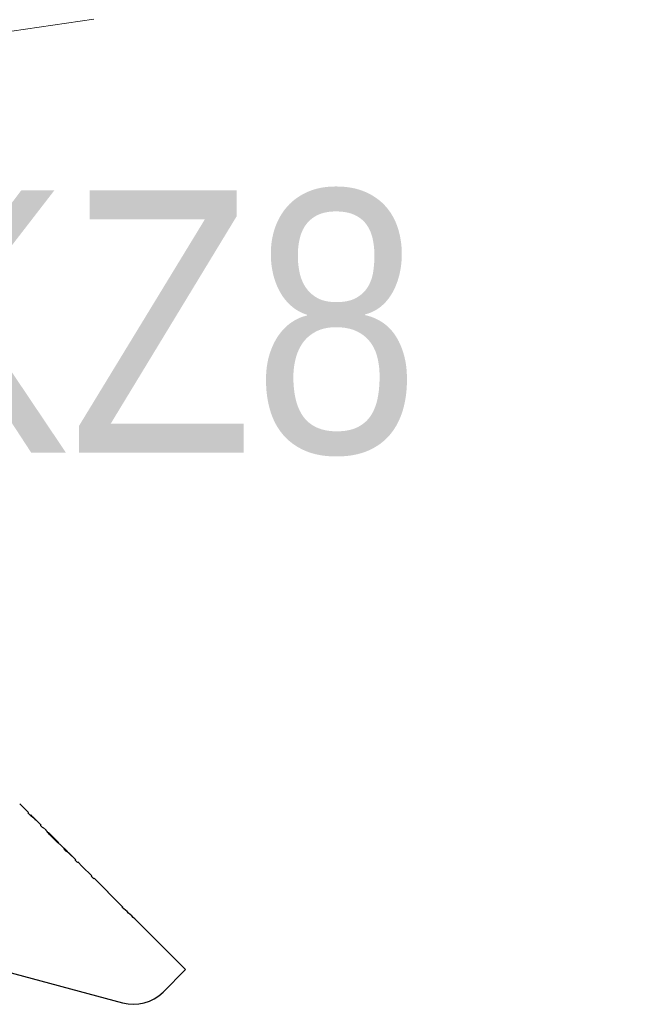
# Model space of a CAD drawing. Header units: metres. Extents: x 10441 to 19716, y -6570 to 1447.
# Tile 125 of 136: x 18161 to 18208, y -2908 to -2833. Entities that reach past the tile are written whole.
import ezdxf
from ezdxf.enums import TextEntityAlignment as Align

# ---------------------------------------------------------------- set-up
doc = ezdxf.new("R2010")
doc.units = ezdxf.units.M
doc.header["$MEASUREMENT"] = 0
doc.linetypes.add('DASHDOT', pattern=[25.4, 12.7, -6.35, 0, -6.35])
for name, color, linetype, lineweight in [('#elektryczne', 8, 'Continuous', 20), ('A_OSIE', 8, 'Continuous', 13), ('A_OZACZENIE DRZWI', 8, 'Continuous', 13), ('A_OZNACZENIA OKIEN', 8, 'Continuous', 13), ('EB_CCTV', 4, 'Continuous', 5)]:
    doc.layers.add(name, color=color, linetype=linetype, lineweight=lineweight)
doc.styles.add('m1_romans', font='romans.shx', dxfattribs={"width": 0.8})
doc.styles.add('opisy okien', font='txt', dxfattribs={"height": 15})

# ---------------------------------------------------------------- blocks, each defined once
blk = doc.blocks.new('podkład')
at = {"layer": 'A_OSIE', "color": 8, "linetype": 'DASHDOT', "ltscale": 2.5}
blk.add_line((13512.056, -657.932), (14256.99, -547.67), dxfattribs=at)
at = {"layer": 'A_OZACZENIE DRZWI', "color": 8, "ltscale": 0.1, "style": 'm1_romans', "width": 0.8}
for rotation, p in [(98.48606, (12735.073, -773.135)), (359.99999, (12573.801, -1012.699)), (89.99999, (11565.286, -1150.141)), (89.99999, (11872.286, -1150.141)), (89.99999, (12230.03, -1245.641)), (89.99999, (12385.875, -1249.441)), (89.99999, (11565.286, -1370.894)), (89.99999, (11872.286, -1370.894)), (89.99999, (12230.03, -1370.894)), (89.99999, (12389.301, -1370.894)), (89.99999, (11748.794, -1556.148)), (89.99999, (11986.603, -1556.148)), (89.99999, (12389.301, -1556.148)), (359.99999, (12235.051, -1664.2)), (359.99999, (12235.051, -1880.2)), (89.99999, (11745.781, -2001.941))]:
    blk.add_attdef('SZEROKOSC', text='', height=10, rotation=rotation, dxfattribs=at).set_placement(p, align=Align.BOTTOM_CENTER)
for rotation, p in [(98.48606, (12738.555, -773.475)), (359.99999, (12572.951, -1016.093)), (89.99999, (11568.68, -1150.991)), (89.99999, (11875.68, -1150.991)), (89.99999, (12233.423, -1246.491)), (89.99999, (12389.268, -1250.291)), (89.99999, (11568.68, -1371.744)), (89.99999, (11875.68, -1371.744)), (89.99999, (12233.424, -1371.744)), (89.99999, (12392.695, -1371.744)), (89.99999, (11752.187, -1556.998)), (89.99999, (11989.997, -1556.998)), (89.99999, (12392.695, -1556.998)), (359.99999, (12234.201, -1667.593)), (359.99999, (12234.201, -1883.593)), (89.99999, (11749.175, -2002.791))]:
    blk.add_attdef('WYSOKOSC', text='', height=10, rotation=rotation, dxfattribs=at).set_placement(p, align=Align.TOP_CENTER)
at = {"layer": 'A_OZNACZENIA OKIEN', "color": 8, "ltscale": 0.1, "style": 'm1_romans', "width": 0.8}
for rotation, p in [(278.86761, (13403.276, -587.565)), (278.86761, (13013.44, -645.269)), (278.86761, (12475.303, -724.921)), (278.86761, (12253.717, -757.72)), (0.00001, (14011.092, -903.425)), (278.86761, (11051.11, -935.724)), (278.86761, (10670.259, -992.094)), (0.00001, (14011.092, -1578.093)), (89.99999, (10822.997, -2081.555)), (89.99999, (11207.997, -2081.555)), (89.99999, (11973.997, -2081.555)), (89.99999, (13179.195, -2081.555)), (89.99999, (13543.195, -2081.555))]:
    blk.add_attdef('WYSOKOSC', text='', height=10, rotation=rotation, dxfattribs=at).set_placement(p, align=Align.TOP_CENTER)
for rotation, p in [(278.86761, (13373.707, -593.039)), (278.86761, (12983.87, -650.743)), (278.86761, (12445.733, -730.395)), (278.86761, (12224.148, -763.194)), (0.00001, (14017.48, -900.031)), (278.86761, (11021.54, -941.198)), (278.86761, (10640.689, -997.568)), (0.00001, (14017.48, -1574.699)), (89.99999, (10819.603, -2080.704)), (89.99999, (11204.603, -2080.704)), (89.99999, (11970.603, -2080.704)), (89.99999, (13175.801, -2080.704)), (89.99999, (13539.801, -2080.704))]:
    blk.add_attdef('SZEROKOSC', text='', height=10, rotation=rotation, dxfattribs=at).set_placement(p, align=Align.BOTTOM_CENTER)
blk = doc.blocks.new('kamera zewnetrzna')
at = {"layer": 'EB_CCTV', "color": 0, "linetype": 'Continuous', "lineweight": 30}
for p, q in [((3054.3973, 1183.4991), (3054.4271, 1183.4991)), ((3054.4271, 1183.4976), (3054.4271, 1183.4991)), ((3054.4271, 1183.4976), (3054.4383, 1183.4976)), ((3054.4346, 1183.4976), (3054.4346, 1183.4991)), ((3054.4346, 1183.4991), (3054.4383, 1183.4991)), ((3054.4561, 1183.4991), (3054.4693, 1183.4991)), ((3054.4693, 1183.4976), (3054.4693, 1183.4991)), ((3054.4693, 1183.4976), (3054.4768, 1183.4976)), ((3054.4768, 1183.4976), (3054.4768, 1183.4991)), ((3054.4768, 1183.4991), (3054.4867, 1183.4991)), ((3054.4867, 1183.499), (3054.4867, 1183.4991)), ((3054.4941, 1183.4991), (3054.5289, 1183.4991)), ((3054.4941, 1183.499), (3054.4941, 1183.498)), ((3054.4954, 1183.4988), (3054.4954, 1183.498)), ((3054.4979, 1183.4986), (3054.4979, 1183.4978)), ((3054.5065, 1183.4976), (3054.5003, 1183.4977)), ((3054.5016, 1183.4984), (3054.5016, 1183.4977)), ((3054.5041, 1183.4983), (3054.5016, 1183.4984)), ((3054.5065, 1183.4983), (3054.5041, 1183.4983)), ((3054.5065, 1183.4983), (3054.5065, 1183.4976)), ((3054.5065, 1183.4983), (3054.5165, 1183.4983)), ((3054.5065, 1183.4976), (3054.5165, 1183.4976)), ((3054.5165, 1183.4983), (3054.5165, 1183.4976)), ((3054.5165, 1183.4983), (3054.5189, 1183.4983)), ((3054.5165, 1183.4976), (3054.5227, 1183.4977)), ((3054.5189, 1183.4983), (3054.5214, 1183.4984)), ((3054.5214, 1183.4984), (3054.5214, 1183.4977)), ((3054.5252, 1183.4986), (3054.5252, 1183.4978)), ((3054.5276, 1183.4988), (3054.5276, 1183.498)), ((3054.5289, 1183.499), (3054.5289, 1183.498)), ((3054.5363, 1183.499), (3054.5363, 1183.4991)), ((3054.5363, 1183.4991), (3054.5549, 1183.4991)), ((3054.5463, 1183.4976), (3054.5549, 1183.4976)), ((3054.5574, 1183.4991), (3054.5574, 1183.4981)), ((3054.5587, 1183.4991), (3054.5587, 1183.4984)), ((3054.5624, 1183.4991), (3054.5587, 1183.4991)), ((3054.5624, 1183.4991), (3054.586, 1183.4991)), ((3054.5649, 1183.4991), (3054.586, 1183.4991)), ((3054.586, 1183.4976), (3054.586, 1183.4991)), ((3054.586, 1183.4976), (3054.5934, 1183.4976)), ((3054.5934, 1183.4976), (3054.5934, 1183.4991)), ((3054.5934, 1183.4991), (3054.6083, 1183.4991)), ((3054.6083, 1183.4991), (3054.6083, 1183.4991)), ((3054.6083, 1183.4991), (3054.6406, 1183.4991)), ((3054.6083, 1183.4991), (3054.6406, 1183.4991)), ((3054.6406, 1183.4976), (3054.6406, 1183.4991)), ((3054.6406, 1183.4976), (3054.648, 1183.4976)), ((3054.648, 1183.4976), (3054.648, 1183.4991)), ((3054.648, 1183.4991), (3054.695, 1183.4991)), ((3054.695, 1183.4987), (3054.695, 1183.4991)), ((3054.695, 1183.4987), (3054.745, 1183.4987)), ((3054.745, 1183.4973), (3054.745, 1183.4987)), ((3054.785, 1183.4991), (3054.956, 1183.4991)), ((3054.956, 1183.4237), (3054.956, 1183.4991)), ((3054.3556, 1183.0193), (3054.906, 1183.3371))]:
    blk.add_line(p, q, dxfattribs=at)
for centre, radius, start, end in [((3054.4474, 1183.3909), 0.1082, 94.8752, 96.8176), ((3054.4474, 1183.3913), 0.1078, 90.0083, 94.8784), ((3054.4562, 1183.3949), 0.1042, 94.8667, 99.924), ((3054.4474, 1183.3923), 0.1068, 87.5702, 90.005), ((3054.4561, 1183.3972), 0.1019, 89.9967, 94.8722), ((3054.4847, 1183.4873), 0.0118, 74.1697, 80.3406), ((3054.48, 1183.429), 0.0701, 81.4985, 83.5438), ((3054.4699, 1183.2236), 0.2756, 84.6909, 85.7266), ((3054.4917, 1183.4814), 0.0177, 80.2444, 82.2715), ((3054.4917, 1183.4811), 0.0181, 78.2401, 80.2438), ((3054.4858, 1183.3761), 0.123, 84.3767, 85.537), ((3054.4447, 1182.407), 1.0921, 87.0791, 87.3398), ((3054.4709, 1182.8822), 0.6169, 87.3213, 87.4944), ((3054.4709, 1182.8824), 0.6168, 87.1482, 87.3213), ((3054.5521, 1182.8824), 0.6168, 92.6787, 92.8518), ((3054.5783, 1182.407), 1.0921, 92.6602, 92.9209), ((3054.5521, 1182.8822), 0.6169, 92.5056, 92.6787), ((3054.5372, 1183.3761), 0.123, 94.463, 95.6233), ((3054.5313, 1183.4811), 0.0181, 99.7562, 101.7599), ((3054.5531, 1183.2236), 0.2756, 94.2734, 95.3091), ((3054.5313, 1183.4814), 0.0177, 97.7285, 99.7556), ((3054.543, 1183.429), 0.0701, 96.4562, 98.5016), ((3054.5383, 1183.4873), 0.0118, 99.6593, 105.8302), ((3054.558, 1183.4546), 0.0445, 97.9518, 105.2831), ((3054.5577, 1183.4564), 0.0427, 93.8573, 97.9094), ((3054.5577, 1183.457), 0.0421, 90.3358, 93.8576), ((3054.5667, 1183.4557), 0.0435, 103.6089, 105.6385), ((3054.5665, 1183.4563), 0.0429, 102.6935, 103.6062), ((3054.5664, 1183.4566), 0.0425, 101.9776, 102.6932), ((3054.5642, 1183.2245), 0.2746, 91.1655, 91.4245), ((3054.5661, 1183.4583), 0.0409, 91.7594, 102.0179), ((3054.785, 1183.0691), 0.43, 90, 95.3376), ((3054.856, 1183.4237), 0.1, 300, 0)]:
    blk.add_arc(centre, radius, start, end, dxfattribs=at)

msp = doc.modelspace()

# ---------------------------------------------------------------- block references
at = {"layer": '#elektryczne', "color": 8, "linetype": 'Continuous', "lineweight": 18}
msp.add_blockref('podkład', (4182.373, -2244.781), dxfattribs=at)
at = {"layer": 'EB_CCTV', "color": 140, "lineweight": 5, "xscale": 31.99999999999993, "yscale": 31.99999999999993, "zscale": 31.99999999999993, "rotation": 314.9999999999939}
msp.add_blockref('kamera zewnetrzna', (-77732.053, 39440.904), dxfattribs=at)

# ---------------------------------------------------------------- texts
at = {"layer": 'EB_CCTV', "color": 0, "lineweight": 13, "insert": (18193.407, -2856.073), "char_height": 20, "width": 88.59686, "attachment_point": 5, "style": 'opisy okien'}
msp.add_mtext('\\pxql;{\\fArial Narrow|b0|i0|c238|p39;KZ8}', dxfattribs=at)

doc.saveas('drawing.dxf')
